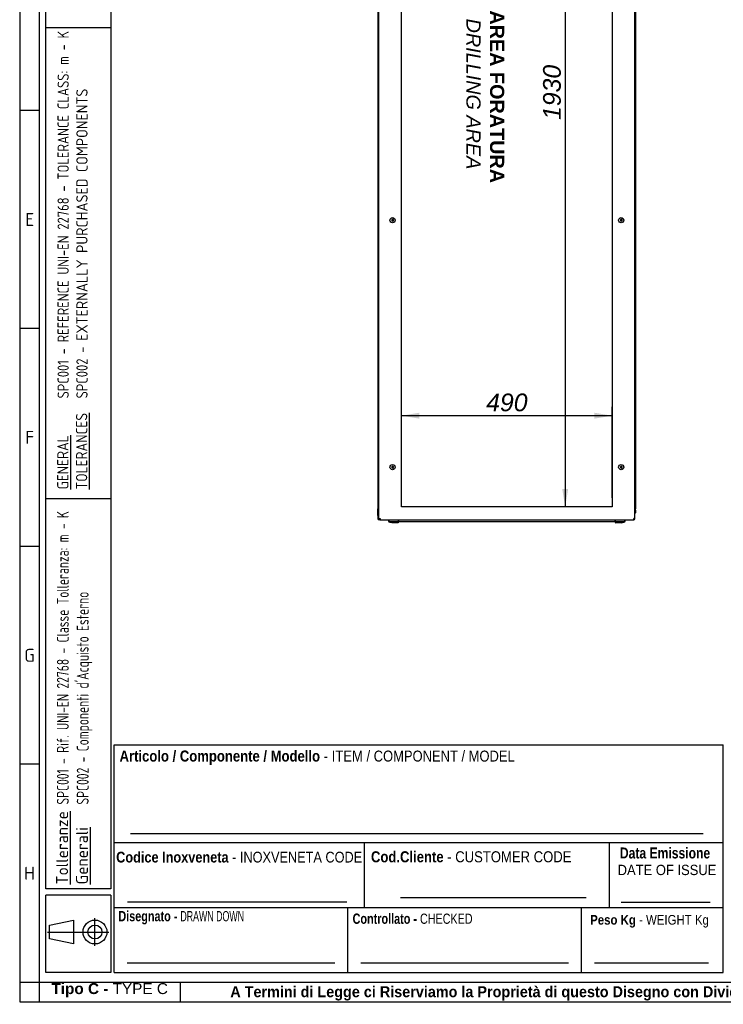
# Model space of a CAD drawing. Extents: x -11 to 412, y 11 to 308.
# Tile 1 of 9: x 6 to 115, y 11 to 163. Entities that reach past the tile are written whole.
import ezdxf
from ezdxf.lldxf.tags import DXFTag

# ---------------------------------------------------------------- set-up
doc = ezdxf.new("R2010")
doc.units = 0
doc.layers.get('0').update_dxf_attribs({"linetype": 'CONTINUOUS'})
for name, color, linetype in [('_TRANSLATION', 7, 'CONTINUOUS'), ('AE00100_03', 7, 'CONTINUOUS'), ('AE00219_03', 7, 'CONTINUOUS'), ('AE00715_01', 7, 'CONTINUOUS'), ('DEFAULT', 7, 'CONTINUOUS'), ('DV6__TRANSLATION', 7, 'CONTINUOUS'), ('F0000001_44', 7, 'CONTINUOUS'), ('F0000001_45', 7, 'CONTINUOUS'), ('M0000000_06', 7, 'CONTINUOUS'), ('M0000000_14', 7, 'CONTINUOUS'), ('M0000000_39', 7, 'CONTINUOUS'), ('M0000000_54', 7, 'CONTINUOUS'), ('M0000000_70', 7, 'CONTINUOUS'), ('SBAVATURE', 7, 'CONTINUOUS')]:
    doc.layers.add(name, color=color, linetype=linetype)
doc.styles.add('SEACAD_ARIAL', font='arial.ttf')
doc.styles.add('SEACAD_ARIAL_NARROW', font='ARIALN.TTF', dxfattribs={"width": 0.8})
doc.styles.add('SEACAD_ARIALB', font='arialbd.ttf', dxfattribs={"width": 0.9})
doc.styles.add('SEACAD_ARIALI', font='ariali.ttf')
doc.styles.add('SEACAD_SOLID_EDGE_ANSI', font='seans.ttf', dxfattribs={"width": 0.9})
doc.styles.add('SEACAD_SOLID_EDGE_ANSIB', font='seansbd.ttf', dxfattribs={"width": 0.9})
tags = doc.linetypes.add('CENTER2', pattern=[28.575, 19.05, -3.175, 3.175, -3.175]).pattern_tags.tags
tags[10:11] = [DXFTag(74, 4), DXFTag(75, 0), DXFTag(340, '0'), DXFTag(46, 0.0), DXFTag(50, 0.0), DXFTag(44, 0.0), DXFTag(45, 0.0)]
tags[8:9] = [DXFTag(74, 4), DXFTag(75, 0), DXFTag(340, '0'), DXFTag(46, 0.0), DXFTag(50, 0.0), DXFTag(44, 0.0), DXFTag(45, 0.0)]
tags[6:7] = [DXFTag(74, 4), DXFTag(75, 0), DXFTag(340, '0'), DXFTag(46, 0.0), DXFTag(50, 0.0), DXFTag(44, 0.0), DXFTag(45, 0.0)]
tags[4:5] = [DXFTag(74, 4), DXFTag(75, 0), DXFTag(340, '0'), DXFTag(46, 0.0), DXFTag(50, 0.0), DXFTag(44, 0.0), DXFTag(45, 0.0)]
doc.dimstyles.new('ISO', dxfattribs={"dimtxt": 2.75, "dimasz": 2.75, "dimexe": 1.375, "dimexo": 1.375, "dimgap": 0.6875, "dimtad": 1, "dimdec": 1, "dimlfac": 15, "dimtxsty": 'SEACAD_ARIAL', "dimblk1": '_SE_FILLED', "dimblk2": '_SE_FILLED', "dimsah": 1, "dimcen": 1.375, "dimazin": 3, "dimtfac": 0.7, "dimtdec": 3, "dimtmove": 0, "dimatfit": 3})

# ---------------------------------------------------------------- blocks, each defined once
blk = doc.blocks.new('SE5')
at = {"layer": 'AE00100_03', "color": 7, "linetype": 'CONTINUOUS'}
for p, q in [((67.62, 218.52), (67.98, 218.52)), ((69.22, 218.52), (69.58, 218.52)), ((94.02, 218.52), (94.38, 218.52)), ((95.62, 218.52), (95.98, 218.52))]:
    blk.add_line(p, q, dxfattribs=at)
for centre, start, end in [((67.62, 218.44), 90, 180), ((67.98, 218.44), 0, 90), ((69.22, 218.44), 90, 180), ((69.58, 218.44), 0, 90), ((94.02, 218.44), 90, 180), ((94.38, 218.44), 0, 90), ((95.62, 218.44), 90, 180), ((95.98, 218.44), 0, 90)]:
    blk.add_arc(centre, 0.0867, start, end, dxfattribs=at)
at = {"layer": 'AE00219_03', "color": 7, "linetype": 'CONTINUOUS'}
for p, q in [((64.06, 210.42), (63.93, 210.35)), ((63.93, 210.35), (63.93, 210.19)), ((63.93, 210.19), (64.06, 210.12)), ((64.2, 210.35), (64.06, 210.42)), ((64.06, 210.12), (64.2, 210.19)), ((64.2, 210.19), (64.2, 210.35)), ((99.53, 210.42), (99.4, 210.35)), ((99.4, 210.35), (99.4, 210.19)), ((99.4, 210.19), (99.53, 210.12)), ((99.66, 210.35), (99.53, 210.42)), ((99.53, 210.12), (99.66, 210.19)), ((99.66, 210.19), (99.66, 210.35)), ((64.06, 172.09), (63.93, 172.01)), ((63.93, 172.01), (63.93, 171.86)), ((63.93, 171.86), (64.06, 171.78)), ((64.2, 172.01), (64.06, 172.09)), ((64.06, 171.78), (64.2, 171.86)), ((64.2, 171.86), (64.2, 172.01)), ((99.53, 172.09), (99.4, 172.01)), ((99.4, 172.01), (99.4, 171.86)), ((99.4, 171.86), (99.53, 171.78)), ((99.66, 172.01), (99.53, 172.09)), ((99.53, 171.78), (99.66, 171.86)), ((99.66, 171.86), (99.66, 172.01)), ((64.06, 132.42), (63.93, 132.35)), ((63.93, 132.35), (63.93, 132.19)), ((63.93, 132.19), (64.06, 132.12)), ((64.2, 132.35), (64.06, 132.42)), ((64.06, 132.12), (64.2, 132.19)), ((64.2, 132.19), (64.2, 132.35)), ((99.53, 132.42), (99.4, 132.35)), ((99.4, 132.35), (99.4, 132.19)), ((99.4, 132.19), (99.53, 132.12)), ((99.66, 132.35), (99.53, 132.42)), ((99.53, 132.12), (99.66, 132.19)), ((99.66, 132.19), (99.66, 132.35)), ((64.06, 94.09), (63.93, 94.01)), ((63.93, 94.01), (63.93, 93.86)), ((63.93, 93.86), (64.06, 93.78)), ((64.2, 94.01), (64.06, 94.09)), ((64.06, 93.78), (64.2, 93.86)), ((64.2, 93.86), (64.2, 94.01)), ((99.53, 94.09), (99.4, 94.01)), ((99.4, 94.01), (99.4, 93.86)), ((99.4, 93.86), (99.53, 93.78)), ((99.66, 94.01), (99.53, 94.09)), ((99.53, 93.78), (99.66, 93.86)), ((99.66, 93.86), (99.66, 94.01))]:
    blk.add_line(p, q, dxfattribs=at)
for centre in [(64.06, 210.27), (99.53, 210.27), (64.06, 171.94), (99.53, 171.94), (64.06, 132.27), (99.53, 132.27), (64.06, 93.94), (99.53, 93.94)]:
    blk.add_circle(centre, 0.4, dxfattribs=at)
at = {"layer": 'AE00715_01', "color": 7, "linetype": 'CONTINUOUS'}
for p, q in [((63.43, 219.47), (63.43, 219)), ((63.43, 219), (63.52, 219)), ((63.63, 219.67), (64.65, 219.67)), ((64.03, 219), (64.83, 219)), ((65.43, 219), (65.43, 219.47)), ((98.16, 219.47), (98.16, 219)), ((98.76, 219), (99.56, 219)), ((98.94, 219.67), (99.96, 219.67)), ((100.08, 219), (100.16, 219)), ((100.16, 219), (100.16, 219.47))]:
    blk.add_line(p, q, dxfattribs=at)
for centre, start, end in [((63.63, 219.47), 90, 180), ((65.23, 219.47), 0, 10.4846), ((98.36, 219.47), 169.2756, 180), ((99.96, 219.47), 0, 90)]:
    blk.add_arc(centre, 0.2, start, end, dxfattribs=at)
for points, knots in [([(64.43, 222.57), (64.39, 222.57), (64.3, 222.57), (64.14, 222.54), (63.97, 222.48), (63.81, 222.39), (63.66, 222.28), (63.52, 222.14), (63.39, 221.98), (63.28, 221.8), (63.19, 221.6), (63.12, 221.39), (63.07, 221.17), (63.04, 220.95), (63.04, 220.71), (63.05, 220.49), (63.09, 220.26), (63.15, 220.04), (63.24, 219.83), (63.33, 219.66), (63.4, 219.55), (63.44, 219.51)], [0, 0, 0, 0, 0.0314738, 0.0792041, 0.126949, 0.1750897, 0.2239282, 0.2736178, 0.3241416, 0.3753417, 0.426994, 0.4788914, 0.5308752, 0.5828864, 0.6349303, 0.6870425, 0.7392589, 0.7916218, 0.8441597, 0.8968588, 0.9382479, 0.9382479, 0.9382479, 0.9382479]), ([(64.43, 221.77), (64.44, 221.77), (64.48, 221.77), (64.54, 221.75), (64.62, 221.72), (64.7, 221.66), (64.78, 221.57), (64.85, 221.46), (64.92, 221.33), (64.97, 221.19), (65, 221.03), (65.02, 220.86), (65.02, 220.69), (65, 220.53), (64.97, 220.37), (64.92, 220.22), (64.86, 220.09), (64.79, 219.98), (64.71, 219.89), (64.63, 219.83), (64.55, 219.79), (64.47, 219.77), (64.4, 219.77), (64.32, 219.79), (64.24, 219.83), (64.16, 219.89), (64.08, 219.97), (64.01, 220.08), (63.94, 220.21), (63.89, 220.36), (63.86, 220.52), (63.84, 220.68), (63.84, 220.85), (63.86, 221.02), (63.89, 221.18), (63.94, 221.33), (64.01, 221.45), (64.08, 221.56), (64.16, 221.65), (64.24, 221.71), (64.31, 221.75), (64.38, 221.77), (64.42, 221.77), (64.43, 221.77)], [0, 0, 0, 0, 0.011832, 0.040107, 0.065315, 0.089101, 0.114416, 0.139037, 0.163447, 0.187842, 0.212298, 0.23683, 0.261403, 0.285966, 0.31044, 0.334778, 0.358959, 0.38302, 0.407075, 0.431345, 0.456324, 0.482931, 0.512747, 0.540892, 0.566041, 0.589798, 0.615082, 0.639692, 0.664101, 0.688497, 0.712955, 0.737488, 0.762062, 0.786624, 0.811095, 0.835428, 0.859605, 0.883664, 0.907721, 0.932002, 0.957011, 0.98368, 1, 1, 1, 1]), ([(65.26, 219.32), (65.27, 219.33), (65.32, 219.37), (65.41, 219.48), (65.53, 219.65), (65.63, 219.84), (65.71, 220.04), (65.77, 220.26), (65.81, 220.49), (65.82, 220.72), (65.82, 220.95), (65.79, 221.17), (65.74, 221.4), (65.67, 221.61), (65.58, 221.81), (65.46, 221.99), (65.33, 222.16), (65.18, 222.3), (65.02, 222.41), (64.85, 222.5), (64.67, 222.55), (64.53, 222.57), (64.45, 222.57), (64.43, 222.57)], [0, 0, 0, 0, 0.00485, 0.054983, 0.105883, 0.157345, 0.209146, 0.261104, 0.313103, 0.365127, 0.4172, 0.469361, 0.521648, 0.574099, 0.626725, 0.679463, 0.732129, 0.78445, 0.8361, 0.886804, 0.936454, 0.985155, 1, 1, 1, 1]), ([(99.16, 222.57), (99.12, 222.57), (99.03, 222.57), (98.87, 222.54), (98.7, 222.48), (98.54, 222.39), (98.39, 222.28), (98.25, 222.14), (98.12, 221.98), (98.02, 221.8), (97.93, 221.6), (97.85, 221.39), (97.81, 221.17), (97.78, 220.95), (97.77, 220.71), (97.79, 220.49), (97.83, 220.26), (97.89, 220.04), (97.97, 219.83), (98.07, 219.64), (98.19, 219.47), (98.28, 219.37), (98.33, 219.32)], [0, 0, 0, 0, 0.031467, 0.079188, 0.126923, 0.175054, 0.223882, 0.273562, 0.324075, 0.375265, 0.426906, 0.478793, 0.530766, 0.582767, 0.6348, 0.686902, 0.739107, 0.791459, 0.843986, 0.896675, 0.949395, 1, 1, 1, 1]), ([(99.16, 221.77), (99.18, 221.77), (99.21, 221.77), (99.27, 221.75), (99.35, 221.72), (99.43, 221.66), (99.51, 221.57), (99.59, 221.46), (99.65, 221.33), (99.7, 221.19), (99.74, 221.03), (99.75, 220.86), (99.76, 220.69), (99.74, 220.53), (99.7, 220.37), (99.65, 220.22), (99.59, 220.09), (99.52, 219.98), (99.44, 219.89), (99.36, 219.83), (99.28, 219.79), (99.21, 219.77), (99.13, 219.77), (99.05, 219.79), (98.98, 219.83), (98.9, 219.89), (98.82, 219.97), (98.74, 220.08), (98.68, 220.21), (98.63, 220.36), (98.59, 220.52), (98.57, 220.68), (98.57, 220.85), (98.59, 221.02), (98.63, 221.18), (98.68, 221.33), (98.74, 221.45), (98.81, 221.56), (98.89, 221.65), (98.97, 221.71), (99.05, 221.75), (99.11, 221.77), (99.15, 221.77), (99.16, 221.77)], [0, 0, 0, 0, 0.011832, 0.040107, 0.065315, 0.089101, 0.114416, 0.139037, 0.163447, 0.187842, 0.212298, 0.23683, 0.261403, 0.285966, 0.31044, 0.334778, 0.358959, 0.38302, 0.407075, 0.431345, 0.456324, 0.482931, 0.512747, 0.540892, 0.566041, 0.589798, 0.615082, 0.639692, 0.664101, 0.688497, 0.712955, 0.737488, 0.762062, 0.786624, 0.811095, 0.835428, 0.859605, 0.883664, 0.907721, 0.932002, 0.957011, 0.98368, 1, 1, 1, 1]), ([(100.16, 219.51), (100.19, 219.55), (100.27, 219.66), (100.36, 219.84), (100.44, 220.04), (100.5, 220.26), (100.54, 220.49), (100.56, 220.72), (100.55, 220.95), (100.52, 221.17), (100.47, 221.4), (100.4, 221.61), (100.31, 221.81), (100.2, 221.99), (100.06, 222.16), (99.92, 222.3), (99.75, 222.41), (99.58, 222.5), (99.4, 222.55), (99.26, 222.57), (99.18, 222.57), (99.16, 222.57)], [0.0615581, 0.0615581, 0.0615581, 0.0615581, 0.1060124, 0.1574672, 0.2092606, 0.2612106, 0.3132022, 0.365219, 0.4172844, 0.4694381, 0.5217169, 0.5741605, 0.6267791, 0.6795096, 0.7321674, 0.7844812, 0.8361239, 0.8868205, 0.9364629, 0.9851572, 1, 1, 1, 1]), ([(64.65, 219.67), (64.66, 219.67), (64.67, 219.67), (64.69, 219.66), (64.69, 219.66), (64.71, 219.65), (64.72, 219.64), (64.74, 219.63), (64.75, 219.62), (64.76, 219.6), (64.77, 219.59), (64.79, 219.57), (64.8, 219.56), (64.82, 219.52), (64.84, 219.5), (64.85, 219.47)], [0, 0, 0, 0, 0.125, 0.125, 0.25, 0.25, 0.375, 0.375, 0.5, 0.5, 0.625, 0.625, 0.75, 0.75, 1, 1, 1, 1]), ([(65.26, 219.32), (65.26, 219.32), (65.25, 219.31), (65.23, 219.3), (65.22, 219.29), (65.2, 219.28), (65.19, 219.28), (65.16, 219.27), (65.15, 219.27), (65.13, 219.27), (65.11, 219.27), (65.09, 219.28), (65.07, 219.28), (65.05, 219.29), (65.03, 219.3), (65.01, 219.31), (64.99, 219.32), (64.96, 219.34), (64.93, 219.36), (64.9, 219.4), (64.89, 219.41), (64.87, 219.44), (64.86, 219.46), (64.85, 219.47)], [0.2572317, 0.2572317, 0.2572317, 0.2572317, 0.3125, 0.3125, 0.375, 0.375, 0.4375, 0.4375, 0.5, 0.5, 0.5625, 0.5625, 0.625, 0.625, 0.6875, 0.6875, 0.75, 0.75, 0.875, 0.875, 0.9375, 0.9375, 1, 1, 1, 1]), ([(98.74, 219.47), (98.73, 219.44), (98.71, 219.41), (98.66, 219.36), (98.64, 219.34), (98.6, 219.32), (98.59, 219.31), (98.56, 219.3), (98.55, 219.29), (98.52, 219.28), (98.51, 219.28), (98.48, 219.27), (98.47, 219.27), (98.45, 219.27), (98.43, 219.27), (98.41, 219.28), (98.4, 219.28), (98.38, 219.29), (98.37, 219.3), (98.35, 219.31), (98.34, 219.32), (98.33, 219.32)], [0, 0, 0, 0, 0.125, 0.125, 0.25, 0.25, 0.3125, 0.3125, 0.375, 0.375, 0.4375, 0.4375, 0.5, 0.5, 0.5625, 0.5625, 0.625, 0.625, 0.6875, 0.6875, 0.7432543, 0.7432543, 0.7432543, 0.7432543]), ([(98.74, 219.47), (98.76, 219.5), (98.77, 219.52), (98.8, 219.56), (98.81, 219.57), (98.82, 219.59), (98.83, 219.6), (98.85, 219.62), (98.86, 219.63), (98.87, 219.64), (98.88, 219.65), (98.9, 219.66), (98.91, 219.66), (98.93, 219.67), (98.94, 219.67), (98.94, 219.67)], [0, 0, 0, 0, 0.25, 0.25, 0.375, 0.375, 0.5, 0.5, 0.625, 0.625, 0.75, 0.75, 0.875, 0.875, 1, 1, 1, 1])]:
    blk.add_open_spline(points, degree=3, knots=knots, dxfattribs=at)
at = {"layer": 'DV6__TRANSLATION', "color": 7, "linetype": 'CENTER2'}
for p, q in [((65.46, 87.77), (65.46, 216.44)), ((65.46, 216.44), (98.13, 216.44)), ((98.13, 216.44), (98.13, 87.77)), ((98.13, 87.77), (65.46, 87.77))]:
    blk.add_line(p, q, dxfattribs=at)
at = {"layer": 'F0000001_44', "color": 7, "linetype": 'CONTINUOUS'}
for p, q in [((61.93, 85.96), (61.93, 218.25)), ((61.93, 218.25), (62.12, 218.25)), ((62.12, 218.44), (101.48, 218.44)), ((62.12, 218.44), (62.12, 218.44)), ((101.48, 218.44), (101.48, 218.44)), ((101.66, 218.25), (101.48, 218.25)), ((101.66, 85.96), (101.66, 218.25)), ((61.93, 85.96), (62.12, 85.96)), ((62.12, 85.77), (101.48, 85.77)), ((62.12, 85.77), (62.12, 85.77)), ((101.66, 85.96), (101.48, 85.96)), ((101.48, 85.77), (101.48, 85.77))]:
    blk.add_line(p, q, dxfattribs=at)
for centre, radius, start, end in [((62.12, 218.25), 0.187, 90, 180), ((73.72, 218.26), 11.6, 179.1297, 180.0518), ((101.48, 218.25), 0.187, 0, 90), ((91.21, 218.27), 10.27, 359.8886, 0.9299), ((62.12, 85.96), 0.187, 180, 270), ((72.39, 85.94), 10.27, 179.8886, 180.9299), ((91.21, 85.94), 10.27, 359.0701, 0.1114), ((101.48, 85.96), 0.187, 270, 0)]:
    blk.add_arc(centre, radius, start, end, dxfattribs=at)
at = {"layer": 'F0000001_45', "color": 7, "linetype": 'CONTINUOUS'}
for p, q in [((61.8, 217.77), (61.8, 218.25)), ((61.8, 217.77), (61.8, 217.77)), ((61.8, 217.29), (61.8, 217.77)), ((61.8, 217.77), (61.93, 217.77)), ((61.9, 217.77), (61.8, 217.77)), ((61.9, 217.77), (61.9, 218.25)), ((61.9, 218.25), (61.93, 218.25)), ((61.9, 217.77), (61.9, 217.77)), ((62.12, 218.44), (61.98, 218.44)), ((61.8, 216.77), (61.8, 217.02)), ((61.8, 87.19), (61.8, 87.44)), ((61.8, 86.44), (61.8, 86.92)), ((61.9, 86.44), (61.8, 86.44)), ((61.8, 86.44), (61.8, 85.96)), ((61.8, 86.44), (61.8, 86.44)), ((61.8, 86.44), (61.93, 86.44)), ((61.9, 86.44), (61.9, 86.44)), ((61.9, 86.44), (61.9, 85.96)), ((61.9, 85.96), (61.93, 85.96)), ((62.12, 85.77), (61.98, 85.77))]:
    blk.add_line(p, q, dxfattribs=at)
for centre, radius, start, end in [((61.98, 218.25), 0.187, 90, 180), ((61.98, 218.25), 0.0867, 114.3702, 180), ((61.98, 85.96), 0.187, 180, 270), ((61.98, 85.96), 0.0867, 180, 245.6298)]:
    blk.add_arc(centre, radius, start, end, dxfattribs=at)
at = {"layer": 'M0000000_06', "color": 7, "linetype": 'CONTINUOUS'}
for p, q in [((63.45, 85.77), (63.45, 85.6)), ((63.5, 85.6), (63.5, 85.77)), ((65, 85.6), (65, 85.77)), ((65, 85.39), (65, 85.6)), ((65.06, 85.6), (65.06, 85.77)), ((65.06, 85.39), (65.06, 85.6)), ((98.53, 85.77), (98.53, 85.6)), ((98.53, 85.6), (98.53, 85.39)), ((98.6, 85.77), (98.6, 85.6)), ((98.6, 85.6), (98.6, 85.39)), ((100.1, 85.77), (100.1, 85.6)), ((100.15, 85.6), (100.15, 85.77)), ((65, 85.44), (63.66, 85.44)), ((63.66, 85.39), (63.93, 85.39)), ((63.93, 85.32), (63.93, 85.44)), ((64.06, 85.3), (63.95, 85.3)), ((64.8, 85.3), (64.06, 85.3)), ((64.91, 85.3), (64.8, 85.3)), ((64.93, 85.32), (64.93, 85.44)), ((64.93, 85.39), (65, 85.39)), ((65, 85.39), (65.06, 85.39)), ((98.6, 85.39), (98.53, 85.39)), ((99.93, 85.44), (98.6, 85.44)), ((98.6, 85.39), (98.66, 85.39)), ((98.66, 85.32), (98.66, 85.44)), ((98.8, 85.3), (98.68, 85.3)), ((99.53, 85.3), (98.8, 85.3)), ((99.65, 85.3), (99.53, 85.3)), ((99.66, 85.32), (99.66, 85.44)), ((99.66, 85.39), (99.93, 85.39))]:
    blk.add_line(p, q, dxfattribs=at)
for centre, radius, start, end in [((63.66, 85.6), 0.217, 180, 270), ((63.66, 85.6), 0.167, 180, 270), ((99.93, 85.6), 0.167, 270, 0), ((99.93, 85.6), 0.217, 270, 0), ((63.95, 85.32), 0.0167, 180, 270), ((64.91, 85.32), 0.0167, 270, 0), ((98.68, 85.32), 0.0167, 180, 270), ((99.65, 85.32), 0.0167, 270, 0)]:
    blk.add_arc(centre, radius, start, end, dxfattribs=at)
at = {"layer": 'M0000000_14', "color": 7, "linetype": 'CONTINUOUS'}
for p, q in [((61.8, 216.77), (61.8, 87.44)), ((61.93, 216.77), (61.8, 216.77)), ((101.66, 216.77), (101.8, 216.77)), ((101.8, 87.44), (101.8, 216.77)), ((61.93, 87.44), (61.8, 87.44)), ((101.66, 87.44), (101.8, 87.44))]:
    blk.add_line(p, q, dxfattribs=at)
at = {"layer": 'M0000000_39', "color": 7, "linetype": 'CONTINUOUS'}
for p, q in [((61.8, 217.29), (61.8, 217.02)), ((61.88, 217.02), (61.88, 217.29)), ((61.88, 217.29), (61.88, 217.02)), ((101.71, 217.29), (101.71, 217.02)), ((101.72, 217.02), (101.72, 217.29)), ((101.8, 217.29), (101.8, 217.02)), ((61.8, 86.92), (61.8, 87.19)), ((61.88, 87.19), (61.88, 86.92)), ((61.88, 86.92), (61.88, 87.18)), ((101.71, 86.92), (101.71, 87.18)), ((101.72, 87.19), (101.72, 86.92)), ((101.8, 86.92), (101.8, 87.19))]:
    blk.add_line(p, q, dxfattribs=at)
for centre, radius, start, end in [((61.88, 217.29), 0.0833, 53.1301, 180), ((61.88, 217.29), 0.00333, 0, 180), ((62.05, 217.02), 0.167, 180, 223.9455), ((101.71, 217.29), 0.0833, 0, 126.8699), ((101.54, 217.02), 0.167, 316.0545, 0), ((101.71, 217.29), 0.00333, 0, 180), ((62.04, 217.02), 0.247, 180, 242.6478), ((62.04, 217.02), 0.167, 180, 227.1564), ((101.55, 217.02), 0.247, 297.3522, 0), ((101.55, 217.02), 0.167, 312.8436, 0), ((62.04, 87.19), 0.247, 117.3522, 180), ((62.04, 87.19), 0.167, 132.8436, 180), ((62.05, 87.18), 0.167, 136.0545, 180), ((101.55, 87.19), 0.247, 0, 62.6478), ((101.55, 87.19), 0.167, 0, 47.1564), ((101.54, 87.18), 0.167, 0, 43.9455), ((61.88, 86.92), 0.0833, 180, 306.8699), ((61.88, 86.92), 0.00333, 180, 0), ((101.71, 86.92), 0.0833, 233.1301, 0), ((101.71, 86.92), 0.00333, 180, 0)]:
    blk.add_arc(centre, radius, start, end, dxfattribs=at)
at = {"layer": 'M0000000_54', "color": 7, "linetype": 'CONTINUOUS'}
blk.add_line((98.53, 85.44), (65.06, 85.44), dxfattribs=at)
at = {"layer": 'M0000000_70', "color": 7, "linetype": 'CONTINUOUS'}
for p, q in [((63.33, 218.44), (63.33, 218.82)), ((63.33, 218.82), (63.33, 218.82)), ((63.33, 218.82), (63.33, 218.82)), ((63.52, 219), (64.02, 219)), ((63.52, 218.82), (63.52, 219)), ((64.84, 219), (98.76, 219)), ((99.57, 219), (100.08, 219)), ((100.08, 219), (100.08, 218.82)), ((100.26, 218.82), (100.26, 218.83)), ((100.26, 218.82), (100.26, 218.44))]:
    blk.add_line(p, q, dxfattribs=at)
for centre, radius, start, end in [((63.52, 218.82), 0.187, 90.0029, 179.9971), ((63.51, 207.22), 11.6, 89.9482, 90.8683), ((100.08, 218.82), 0.187, 3.2639, 90), ((100.1, 208.37), 10.44, 89.0833, 90.1028)]:
    blk.add_arc(centre, radius, start, end, dxfattribs=at)
blk = doc.blocks.new('DMBLK265')
at = {"layer": '_TRANSLATION', "linetype": 'CONTINUOUS'}
for points in [[(90.39, 213.69), (91.3, 213.69), (90.84, 216.44)], [(90.39, 90.52), (90.84, 87.77), (91.3, 90.52)]]:
    blk.add_hatch(color=7, dxfattribs=at).paths.add_polyline_path(points)
at = {"layer": '_TRANSLATION', "color": 7, "linetype": 'CONTINUOUS'}
for p, q in [((96.76, 216.44), (89.47, 216.44)), ((90.84, 216.44), (90.84, 87.77)), ((96.76, 87.77), (89.47, 87.77))]:
    blk.add_line(p, q, dxfattribs=at)
at = {"layer": '_TRANSLATION', "color": 7, "linetype": 'CONTINUOUS', "style": 'SEACAD_ARIALI'}
blk.add_text('1930', height=2.75, rotation=90, dxfattribs=at).set_placement((90.16, 147.83))
blk = doc.blocks.new('_SE_FILLED')
at = {"color": 0}
blk.add_line((0, 0), (-1, 0), dxfattribs=at)
blk.add_solid([(0, 0), (-1, -0.1665), (-1, 0.1665), (0, 0)], dxfattribs=at)
blk = doc.blocks.new('DMBLK266')
at = {"layer": '_TRANSLATION', "linetype": 'CONTINUOUS'}
for points in [[(68.21, 102.38), (65.46, 101.92), (68.21, 101.46)], [(95.38, 102.38), (95.38, 101.46), (98.13, 101.92)]]:
    blk.add_hatch(color=7, dxfattribs=at).paths.add_polyline_path(points)
at = {"layer": '_TRANSLATION', "color": 7, "linetype": 'CONTINUOUS'}
for p, q in [((65.46, 89.15), (65.46, 103.29)), ((98.13, 89.15), (98.13, 103.29)), ((98.13, 101.92), (65.46, 101.92))]:
    blk.add_line(p, q, dxfattribs=at)
at = {"layer": '_TRANSLATION', "color": 7, "linetype": 'CONTINUOUS', "style": 'SEACAD_ARIALI'}
blk.add_text('490', height=2.75, dxfattribs=at).set_placement((78.59, 102.61))

msp = doc.modelspace()

# ---------------------------------------------------------------- linework, layer by layer
at = {"color": 7, "linetype": 'CONTINUOUS'}
for p, q in [((6.2345, 287.5885), (6.2345, 10.9591)), ((20.3688, 162.1477), (10.2728, 162.1477)), ((9.2632, 149.2738), (6.2345, 149.2738)), ((9.2632, 115.4523), (6.2345, 115.4523)), ((9.2632, 81.6323), (6.2345, 81.6323)), ((115.3627, 15.5023), (115.3627, 50.8402)), ((9.2632, 47.8094), (6.2345, 47.8094)), ((20.8732, 35.6943), (115.3627, 35.6943)), ((65.3142, 27.1127), (94.0877, 27.1127)), ((99.5125, 26.4196), (113.3229, 26.4196)), ((20.8732, 25.5983), (115.3627, 25.5983)), ((57.1127, 15.5023), (57.1127, 25.5983)), ((93.3627, 15.5023), (93.3627, 25.5983)), ((17.9067, 19.6166), (17.9067, 23.9417)), ((10.5658, 21.7792), (20.0693, 21.7792)), ((22.8924, 17.0167), (55.0999, 17.0167)), ((59.1319, 17.0167), (91.3394, 17.0167)), ((95.3723, 17.0167), (113.0498, 17.0167)), ((31.1945, 10.9545), (31.1945, 13.9833)), ((6.2345, 10.9591), (412.092, 10.9591))]:
    msp.add_line(p, q, dxfattribs=at)
msp.add_lwpolyline([(14.582, 19.9256), (10.8748, 20.6979), (10.8748, 22.8605), (14.582, 23.6328), (14.582, 19.9256)], dxfattribs=at)
for radius in [1.8536, 1.0813]:
    msp.add_circle((17.9067, 21.7792), radius, dxfattribs=at)
at = {"layer": 'DEFAULT', "color": 7, "linetype": 'CONTINUOUS'}
for p, q in [((9.2632, 287.5885), (9.2632, 10.9591)), ((10.2728, 28.5002), (10.2728, 283.0453)), ((20.3688, 283.0453), (20.3688, 28.5002)), ((20.3688, 89.0002), (10.2728, 89.0002)), ((20.8732, 15.5023), (20.8732, 50.8402)), ((20.8732, 50.8402), (115.3627, 50.8402)), ((59.7132, 25.5983), (59.7132, 35.6943)), ((97.7132, 25.5983), (97.7132, 35.6943)), ((20.3688, 28.5002), (10.2728, 28.5002)), ((20.3688, 27.5002), (10.2728, 27.5002)), ((10.2728, 15.5002), (10.2728, 27.5002)), ((20.3688, 27.5002), (20.3688, 15.5002)), ((20.3688, 15.5002), (10.2728, 15.5002)), ((20.8732, 15.5023), (115.3627, 15.5023)), ((6.2345, 13.9879), (412.092, 13.9879))]:
    msp.add_line(p, q, dxfattribs=at)
at = {"layer": 'SBAVATURE', "color": 7, "linetype": 'CONTINUOUS'}
for p, q in [((23.4325, 37.0879), (112.2663, 37.0879)), ((22.9681, 26.4745), (56.9736, 26.4745))]:
    msp.add_line(p, q, dxfattribs=at)

# ---------------------------------------------------------------- block references
at = {"layer": '_TRANSLATION'}
msp.add_blockref('SE5', (0, 0), dxfattribs=at)

# ---------------------------------------------------------------- texts
at = {"attachment_point": 1, "rotation": 90}
for s, insert, char_height, width in [('{\\fSolid Edge ANSI|b0|i0|c0|p34;\\W0.84600x;\\C7;SPC001 - REFERENCE UNI-EN 22768 - TOLERANCE CLASS: m - K}\\P{\\fSolid Edge ANSI|b0|i0|c0|p34;\\W0.84600x;\\C7;SPC002 - }{\\fSolid Edge ANSI|b0|i0|c0|p34;\\W0.94000x;\\C7;EXTERNALLY PURCHASED COMPONENTS}', (12.1007, 104.6046), 1.75, 56.681326), ('{\\fSolid Edge ANSI|b1|i0|c0|p34;\\L\\C7;Tolleranze}\\P{\\fSolid Edge ANSI|b1|i0|c0|p34;\\L\\C7;Generali}', (11.8901, 29.1688), 1.85, 10.939448)]:
    msp.add_mtext(s, dxfattribs=dict(at, insert=insert, char_height=char_height, width=width))
at = {"attachment_point": 8}
for s, insert, char_height, width in [('{\\fSolid Edge ANSI|b0||i0||c0|p34;\\C7;\\H2.019192;\\W1.;E}', (7.7852, 131.3592), 2.019192, 2.3978), ('{\\fSolid Edge ANSI|b0||i0||c0|p34;\\C7;\\H2.019192;\\W1.;F}', (7.7833, 97.5377), 2.019192, 2.271601), ('{\\fSolid Edge ANSI|b0||i0||c0|p34;\\C7;\\H2.019192;\\W1.;G}', (7.7575, 63.7163), 2.019192, 2.5871), ('{\\fSolid Edge ANSI|b0||i0||c0|p34;\\C7;\\H2.019192;\\W1.;H}', (7.7594, 29.8948), 2.019192, 2.713299), ('{\\fArial|b1||i0||c0|p34;\\C7;\\H1.7;\\W1.;Tipo C - }{\\fArial|b0||i0||c0|p34;\\C7;\\H1.7;\\W1.;TYPE C}', (20.1864, 11.6341), 1.7, 18.158685), ('{\\fArial|b1||i0||c0|p34;\\C7;\\H1.7;\\W0.94;A Termini di Legge ci Riserviamo la Proprietà di questo Disegno con Divieto di Riprodurlo e di Renderlo Comunque Noto a Terzi Senza Nostra Autorizzazione}', (122.3664, 11.137), 1.7, 175.011409)]:
    msp.add_mtext(s, dxfattribs=dict(at, insert=insert, char_height=char_height, width=width))
at = {"attachment_point": 1, "rotation": 90}
for s, insert, char_height, width, style in [('{\\fSolid Edge ANSI|b0|i0|c0|p34;\\L\\C7;GENERAL}\\P{\\fSolid Edge ANSI|b0|i0|c0|p34;\\L\\C7;TOLERANCES}\\P', (12.0476, 90.4853), 1.75, 12.632031, 'SEACAD_SOLID_EDGE_ANSI'), ("{\\fSolid Edge ANSI|b1|i0|c0|p34;\\W0.82000x;\\C7;SPC001 - Rif. UNI-EN 22768 - Classe Tolleranza: m - K}\\P{\\fSolid Edge ANSI|b1|i0|c0|p34;\\W0.82000x;\\C7;SPC002 - Componenti d'Acquisto Esterno}", (11.9999, 41.5712), 1.85, 46.587945, 'SEACAD_SOLID_EDGE_ANSIB')]:
    msp.add_mtext(s, dxfattribs=dict(at, insert=insert, char_height=char_height, width=width, style=style))
for s, insert, char_height, width, attachment_point, style in [('{\\fArial|b1||i0||c0|p34;\\C7;\\H1.7163132;\\W0.846;Articolo / Componente / Modello}{\\fArial|b0||i0||c0|p34;\\C7;\\H1.7163132;\\W0.846; - ITEM}{\\fArial|b0||i0||c0|p34;\\C7;\\H1.7;\\W0.846; / COMPONENT / MODEL}', (21.7198, 47.7193), 1.7163132, 61.387499, 7, 'SEACAD_ARIAL'), ('{\\fArial|b1||i0||c0|p34;\\C7;\\H1.67;\\W0.846;Codice Inoxveneta}{\\fArial|b0||i0||c0|p34;\\C7;\\H1.67;\\W0.846; - INOXVENETA CODE}', (21.1956, 32.5427), 1.67, 38.232355, 7, 'SEACAD_ARIAL'), ('{\\fArial|b1||i0||c0|p34;\\C7;\\H1.7163132;\\W0.846;Cod.Cliente}{\\fArial|b0||i0||c0|p34;\\C7;\\H1.7163132;\\W0.846; - CUSTOMER CODE}', (60.7144, 32.5724), 1.7163132, 31.526466, 7, 'SEACAD_ARIAL'), ('{\\fArial|b1||i0||c0|p34;\\C7;\\H1.7;\\W0.792;Data Emissione}', (99.3241, 33.1732), 1.7, 14.357393, 7, 'SEACAD_ARIALB'), ('{\\fArial|b0||i0||c0|p34;\\C7;\\H1.6;\\W0.9;DATE OF ISSUE}', (98.9778, 30.5903), 1.6, 15.116546, 7, 'SEACAD_ARIAL'), ('{\\fArial|b1||i0||c0|p34;\\C7;\\H1.6;\\W0.752;Disegnato - }{\\fArial Narrow|b0||i0||c0|p34;\\C7;\\H1.5875;\\W0.752;\\T1.;DRAWN DOWN}', (31.2845, 22.9505), 1.6, 19.881166, 8, 'SEACAD_ARIAL_NARROW'), ('{\\fArial|b1||i0||c0|p34;\\C7;\\H1.6;\\W0.752;Controllato - }{\\fArial|b0||i0||c0|p34;\\C7;\\H1.5875;\\W0.752;\\T1.;CHECKED}{\\fArial|b1||i0||c0|p34;\\C7;\\H1.6;\\W0.752; }', (67.1717, 23.0261), 1.6, 18.832867, 8, 'SEACAD_ARIALB'), ('{\\fArial|b1||i0||c0|p34;\\C7;\\H1.5;\\W0.846;Peso Kg}{\\fArial|b0||i0||c0|p34;\\C7;\\H1.5;\\W0.846; - WEIGHT Kg}', (94.7121, 22.4585), 1.5, 18.732777, 7, 'SEACAD_ARIAL')]:
    msp.add_mtext(s, dxfattribs=dict(insert=insert, char_height=char_height, width=width, attachment_point=attachment_point, style=style))
at = {"layer": '_TRANSLATION', "insert": (78.4353, 151.8627), "char_height": 2.2, "width": 30.578523, "attachment_point": 5, "rotation": 270}
msp.add_mtext('{\\fArial|b0||i0||c0|p34;\\C7;\\H2.2;\\W1.; }{\\fArial|b1||i0||c0|p34;\\C7;\\H2.2;\\W1.;AREA FORATURA \\P}{\\fArial|b0||i1||c0|p34;\\C7;\\H2.2;\\W1.;DRILLING AREA}', dxfattribs=at)

# ---------------------------------------------------------------- dimensions: what is measured, and where the dimension line sits
at = {"layer": '_TRANSLATION', "color": 7, "linetype": 'CONTINUOUS'}
dim = msp.add_linear_dim(base=(90.8448, 216.4371), p1=(98.1313, 216.4371), p2=(98.1313, 87.7705), angle=270, text='\\A1;<>', dimstyle='ISO', dxfattribs=at)
dim.commit()
dim.dimension.update_dxf_attribs({"geometry": 'DMBLK265', "text_midpoint": (90.8448, 152.1038), "dimtype": 161})
dim = msp.add_linear_dim(base=(65.4646, 101.92), p1=(98.1313, 87.7705), p2=(65.4646, 87.7705), text='\\A1;<>', dimstyle='ISO', dxfattribs=at)
dim.commit()
dim.dimension.update_dxf_attribs({"geometry": 'DMBLK266', "text_midpoint": (81.7979, 101.92), "dimtype": 160})

doc.saveas('drawing.dxf')
